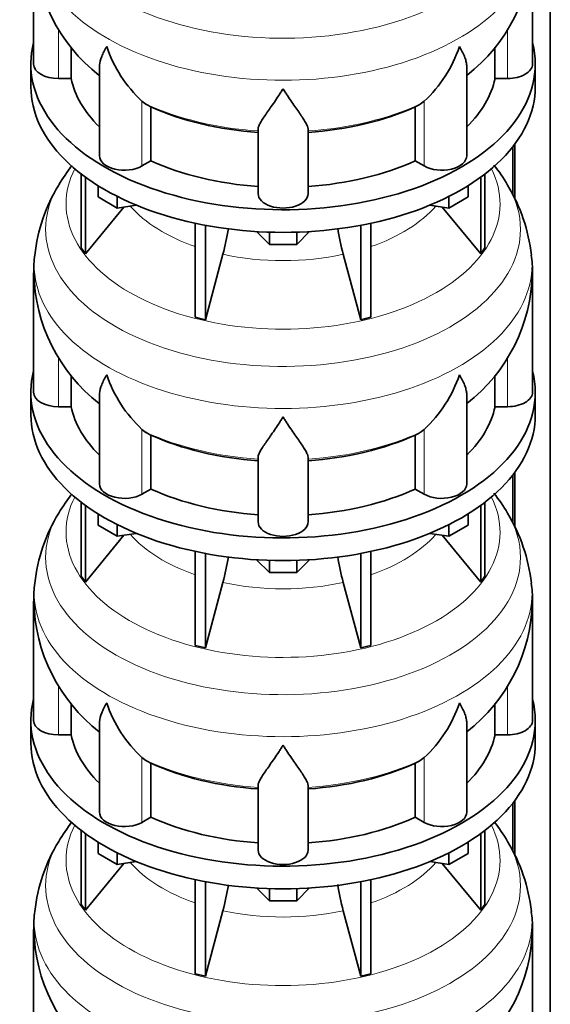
# Model space of a CAD drawing. Header units: millimetres. Extents: x 166 to 762, y -2186 to 1780.
# Tile 7 of 19: x 569 to 761, y -1343 to -988. Entities that reach past the tile are written whole.
import ezdxf

# ---------------------------------------------------------------- set-up
doc = ezdxf.new("R2010")
doc.units = ezdxf.units.MM
doc.layers.add('LOW_134-10', color=7, linetype='Continuous')
doc.layers.add('VSI134_DIFFUSORE', color=7, linetype='Continuous')

# ---------------------------------------------------------------- blocks, each defined once
blk = doc.blocks.new('SE4')
at = {"layer": 'LOW_134-10', "color": 7, "linetype": 'Continuous', "lineweight": 35}
for p, q in [((760.76, -1918.69), (760.76, -722.18)), ((747.26, -1033.47), (747.26, -1050.83)), ((748.01, -1032.48), (748.01, -1052.34)), ((747.26, -1151.86), (747.26, -1169.23)), ((748.01, -1150.87), (748.01, -1170.74)), ((747.26, -1270.25), (747.26, -1287.62)), ((748.01, -1269.26), (748.01, -1289.13))]:
    blk.add_line(p, q, dxfattribs=at)
at = {"layer": 'VSI134_DIFFUSORE', "color": 7, "linetype": 'Continuous', "lineweight": 35}
for p, q in [((574.33, -960.61), (574.33, -1003.67)), ((754.33, -1003.67), (754.33, -960.61)), ((587.86, -1008.86), (587.86, -997.56)), ((740.8, -997.55), (740.8, -1008.86)), ((573.33, -1003.67), (573.33, -1011.83)), ((598.06, -1004.6), (598.06, -1036.74)), ((730.61, -1036.74), (730.61, -1004.6)), ((755.33, -1011.83), (755.33, -1003.67)), ((583.33, -1008.86), (587.86, -1008.86)), ((740.8, -1008.86), (745.33, -1008.86)), ((614.84, -1018.11), (613.42, -1017.06)), ((616.62, -1038.56), (616.62, -1019.08)), ((712.04, -1019.08), (712.04, -1038.56)), ((715.24, -1017.06), (713.82, -1018.11)), ((655.33, -1050.43), (655.33, -1027.09)), ((673.33, -1050.43), (673.33, -1027.09)), ((613.42, -1040.41), (616.62, -1038.56)), ((712.04, -1038.56), (715.24, -1040.41)), ((591.5, -1043.33), (591.5, -1070.01)), ((737.16, -1043.33), (737.16, -1070.01)), ((593.03, -1044.48), (593.03, -1072.15)), ((597.58, -1051.59), (597.58, -1047.54)), ((731.09, -1051.59), (731.09, -1047.54)), ((735.63, -1044.48), (735.63, -1072.15)), ((604.52, -1055.6), (597.58, -1051.59)), ((604.52, -1055.6), (604.52, -1051.43)), ((611.34, -1054.54), (604.52, -1055.6)), ((724.15, -1055.6), (717.32, -1054.54)), ((724.15, -1055.6), (724.15, -1051.43)), ((731.09, -1051.59), (724.15, -1055.6)), ((593.03, -1072.15), (606.9, -1055.23)), ((721.77, -1055.23), (735.63, -1072.15)), ((632.64, -1061.08), (632.64, -1095.01)), ((636.33, -1061.82), (636.33, -1095.89)), ((692.33, -1061.82), (692.33, -1095.89)), ((696.03, -1061.08), (696.03, -1095.01)), ((659.42, -1068.73), (654.77, -1064.08)), ((659.42, -1068.73), (659.42, -1064.3)), ((673.89, -1064.08), (669.24, -1068.73)), ((669.24, -1068.73), (669.24, -1064.3)), ((669.24, -1068.73), (659.42, -1068.73)), ((591.5, -1070.01), (593.03, -1072.15)), ((636.33, -1095.89), (642.61, -1072.27)), ((686.06, -1072.27), (692.33, -1095.89)), ((735.63, -1072.15), (737.16, -1070.01)), ((574.33, -1079), (574.33, -1122.06)), ((754.33, -1122.06), (754.33, -1079)), ((632.64, -1095.01), (636.33, -1095.89)), ((692.33, -1095.89), (696.03, -1095.01)), ((587.86, -1127.26), (587.86, -1115.95)), ((740.8, -1115.95), (740.8, -1127.26)), ((573.33, -1122.06), (573.33, -1130.22)), ((755.33, -1130.22), (755.33, -1122.06)), ((598.06, -1122.99), (598.06, -1155.13)), ((730.61, -1155.13), (730.61, -1122.99)), ((583.33, -1127.26), (587.86, -1127.26)), ((740.8, -1127.26), (745.33, -1127.26)), ((614.84, -1136.51), (613.42, -1135.46)), ((715.24, -1135.46), (713.82, -1136.51)), ((616.62, -1156.95), (616.62, -1137.48)), ((712.04, -1137.48), (712.04, -1156.95)), ((655.33, -1168.83), (655.33, -1145.48)), ((673.33, -1168.83), (673.33, -1145.48)), ((613.42, -1158.8), (616.62, -1156.95)), ((712.04, -1156.95), (715.24, -1158.8)), ((591.5, -1161.73), (591.5, -1188.4)), ((593.03, -1162.87), (593.03, -1190.54)), ((735.63, -1162.87), (735.63, -1190.54)), ((737.16, -1161.73), (737.16, -1188.4)), ((597.58, -1169.99), (597.58, -1165.93)), ((731.09, -1169.99), (731.09, -1165.93)), ((604.52, -1173.99), (597.58, -1169.99)), ((604.52, -1173.99), (604.52, -1169.82)), ((724.15, -1173.99), (724.15, -1169.82)), ((731.09, -1169.99), (724.15, -1173.99)), ((593.03, -1190.54), (606.9, -1173.62)), ((611.34, -1172.94), (604.52, -1173.99)), ((724.15, -1173.99), (717.32, -1172.94)), ((721.77, -1173.62), (735.63, -1190.54)), ((632.64, -1179.47), (632.64, -1213.4)), ((636.33, -1180.21), (636.33, -1214.29)), ((659.42, -1187.12), (654.77, -1182.47)), ((659.42, -1187.12), (659.42, -1182.69)), ((673.89, -1182.47), (669.24, -1187.12)), ((669.24, -1187.12), (669.24, -1182.69)), ((692.33, -1180.21), (692.33, -1214.29)), ((696.03, -1179.47), (696.03, -1213.4)), ((591.5, -1188.4), (593.03, -1190.54)), ((669.24, -1187.12), (659.42, -1187.12)), ((735.63, -1190.54), (737.16, -1188.4)), ((636.33, -1214.29), (642.61, -1190.67)), ((686.06, -1190.67), (692.33, -1214.29)), ((574.33, -1197.4), (574.33, -1240.45)), ((754.33, -1240.45), (754.33, -1197.4)), ((632.64, -1213.4), (636.33, -1214.29)), ((692.33, -1214.29), (696.03, -1213.4)), ((587.86, -1245.65), (587.86, -1234.34)), ((740.8, -1234.34), (740.8, -1245.65)), ((573.33, -1240.45), (573.33, -1248.62)), ((598.06, -1241.39), (598.06, -1273.52)), ((730.61, -1273.52), (730.61, -1241.38)), ((755.33, -1248.62), (755.33, -1240.45)), ((583.33, -1245.65), (587.86, -1245.65)), ((740.8, -1245.65), (745.33, -1245.65)), ((614.84, -1254.9), (613.42, -1253.85)), ((616.62, -1275.35), (616.62, -1255.87)), ((712.04, -1255.87), (712.04, -1275.35)), ((715.24, -1253.85), (713.82, -1254.9)), ((655.33, -1287.22), (655.33, -1263.87)), ((673.33, -1287.22), (673.33, -1263.87)), ((613.42, -1277.19), (616.62, -1275.35)), ((712.04, -1275.35), (715.24, -1277.19)), ((591.5, -1280.12), (591.5, -1306.8)), ((593.03, -1281.27), (593.03, -1308.93)), ((735.63, -1281.27), (735.63, -1308.93)), ((737.16, -1280.12), (737.16, -1306.8)), ((597.58, -1288.38), (597.58, -1284.32)), ((731.09, -1288.38), (731.09, -1284.32)), ((604.52, -1292.38), (597.58, -1288.38)), ((604.52, -1292.38), (604.52, -1288.21)), ((724.15, -1292.38), (724.15, -1288.21)), ((731.09, -1288.38), (724.15, -1292.38)), ((593.03, -1308.93), (606.9, -1292.02)), ((611.34, -1291.33), (604.52, -1292.38)), ((724.15, -1292.38), (717.32, -1291.33)), ((721.77, -1292.02), (735.63, -1308.93)), ((632.64, -1297.87), (632.64, -1331.79)), ((636.33, -1298.61), (636.33, -1332.68)), ((692.33, -1298.61), (692.33, -1332.68)), ((696.03, -1297.87), (696.03, -1331.79)), ((659.42, -1305.52), (654.77, -1300.87)), ((659.42, -1305.52), (659.42, -1301.08)), ((673.89, -1300.87), (669.24, -1305.52)), ((669.24, -1305.52), (669.24, -1301.08)), ((591.5, -1306.8), (593.03, -1308.93)), ((669.24, -1305.52), (659.42, -1305.52)), ((735.63, -1308.93), (737.16, -1306.8)), ((636.33, -1332.68), (642.61, -1309.06)), ((686.06, -1309.06), (692.33, -1332.68)), ((574.33, -1315.79), (574.33, -1358.84)), ((754.33, -1358.84), (754.33, -1315.79)), ((632.64, -1331.79), (636.33, -1332.68)), ((692.33, -1332.68), (696.03, -1331.79))]:
    blk.add_line(p, q, dxfattribs=at)
at = {"layer": 'VSI134_DIFFUSORE', "color": 4, "linetype": 'Continuous', "lineweight": 9}
for p, q in [((583.33, -1008.86), (583.33, -991.14)), ((745.33, -1008.86), (745.33, -991.14)), ((613.42, -1040.41), (613.42, -1017.06)), ((715.24, -1040.41), (715.24, -1017.06)), ((583.33, -1127.26), (583.33, -1109.54)), ((745.33, -1127.26), (745.33, -1109.54)), ((613.42, -1158.8), (613.42, -1135.46)), ((715.24, -1158.8), (715.24, -1135.46)), ((583.33, -1245.65), (583.33, -1227.93)), ((745.33, -1245.65), (745.33, -1227.93)), ((613.42, -1277.19), (613.42, -1253.85)), ((715.24, -1277.19), (715.24, -1253.85))]:
    blk.add_line(p, q, dxfattribs=at)
at = {"layer": 'VSI134_DIFFUSORE', "color": 7, "linetype": 'Continuous', "lineweight": 35}
for centre, radius, start, end in [((635.48, -959.55), 61.07, 181.0073, 232.1188), ((693.07, -959.45), 61.21, 307.9118, 358.9081), ((645.92, -982.11), 47.73, 198.6373, 227.0857), ((682.74, -982.11), 47.73, 312.9143, 341.3628), ((622.75, -1005.72), 14.7, 237.4509, 245.3566), ((705.91, -1005.72), 14.7, 294.6434, 302.5491), ((642.92, -1082.49), 69.18, 142.3614, 149.4095), ((686.12, -1082.45), 68.89, 30.6869, 37.9612), ((634.93, -1078.84), 60.46, 148.5423, 174.0204), ((691.61, -1079.66), 62.72, 6.4911, 31.045), ((552.76, -1047.96), 93.08, 344.857, 350.6616), ((774.59, -1048.17), 91.75, 189.2314, 195.2315), ((602.98, -1077.44), 28.6, 170.1271, 183.1423), ((720.85, -1077.74), 33.45, 357.8207, 8.8734), ((635.48, -1077.94), 61.07, 181.0073, 232.1188), ((693.07, -1077.85), 61.21, 307.9118, 358.9081), ((645.92, -1100.5), 47.73, 198.6373, 227.0857), ((682.74, -1100.5), 47.73, 312.9143, 341.3628), ((622.75, -1124.11), 14.7, 237.4509, 245.3566), ((705.91, -1124.11), 14.7, 294.6434, 302.5491), ((642.92, -1200.88), 69.18, 142.3614, 149.4095), ((686.12, -1200.84), 68.89, 30.6869, 37.9612), ((634.93, -1197.24), 60.46, 148.5423, 174.0204), ((691.61, -1198.05), 62.72, 6.4911, 31.045), ((552.76, -1166.35), 93.08, 344.857, 350.6616), ((774.59, -1166.56), 91.75, 189.2314, 195.2315), ((602.98, -1195.84), 28.6, 170.1271, 183.1423), ((720.85, -1196.13), 33.45, 357.8207, 8.8734), ((635.48, -1196.33), 61.07, 181.0073, 232.1188), ((693.07, -1196.24), 61.21, 307.9118, 358.9081), ((645.92, -1218.89), 47.73, 198.6373, 227.0857), ((682.74, -1218.89), 47.73, 312.9143, 341.3628), ((622.75, -1242.51), 14.7, 237.4509, 245.3566), ((705.91, -1242.51), 14.7, 294.6434, 302.5491), ((642.92, -1319.27), 69.18, 142.3614, 149.4095), ((686.12, -1319.23), 68.89, 30.6869, 37.846), ((634.93, -1315.63), 60.46, 148.5423, 174.0204), ((691.61, -1316.44), 62.72, 6.4911, 31.045), ((552.76, -1284.74), 93.08, 344.857, 350.6616), ((774.59, -1284.95), 91.75, 189.2314, 195.2315), ((602.98, -1314.23), 28.6, 170.1271, 183.1423), ((720.85, -1314.52), 33.45, 357.8207, 8.8734), ((635.48, -1314.72), 61.07, 181.0073, 232.1188), ((693.07, -1314.63), 61.21, 307.9118, 358.9081)]:
    blk.add_arc(centre, radius, start, end, dxfattribs=at)
at = {"layer": 'VSI134_DIFFUSORE', "color": 4, "linetype": 'Continuous', "lineweight": 9}
for centre, major_axis, start_param, end_param in [((664.33, -944.89), (85.67, 0), 2.812719, 6.283185), ((664.33, -957.65), (-89.83, 0), 0, 3.208711), ((664.33, -982.19), (-79.5, 0), 0.898849, 1.457346), ((664.33, -982.19), (79.5, 0), 4.82584, 5.384336), ((664.33, -1054.09), (-78.3, 0), 0, 3.425204), ((664.33, -1054.09), (-78.3, 0), 5.999574, 6.283185), ((664.33, -1063.29), (85.67, 0), 2.812719, 6.283185), ((664.33, -1063.29), (85.67, 0), 0, 0.328472), ((664.33, -1038.98), (-61.63, 0), 0.463231, 1.030574), ((664.33, -1038.98), (61.63, 0), 5.252612, 5.819954), ((664.33, -1076.04), (-89.83, 0), 6.215825, 6.283185), ((664.33, -1076.04), (-89.83, 0), 0, 3.208711), ((664.33, -1038.98), (-61.63, 0), 1.210556, 1.931037), ((664.33, -1100.59), (-79.5, 0), 0.898849, 1.457346), ((664.33, -1100.59), (79.5, 0), 4.82584, 5.384336), ((664.33, -1172.49), (-78.3, 0), 0, 3.425204), ((664.33, -1172.49), (-78.3, 0), 5.999574, 6.283185), ((664.33, -1181.68), (85.67, 0), 2.812719, 6.283185), ((664.33, -1181.68), (85.67, 0), 0, 0.328472), ((664.33, -1157.37), (-61.63, 0), 0.463231, 1.030574), ((664.33, -1157.37), (61.63, 0), 5.252612, 5.819954), ((664.33, -1194.43), (-89.83, 0), 6.215825, 6.283185), ((664.33, -1194.43), (-89.83, 0), 0, 3.208711), ((664.33, -1157.37), (-61.63, 0), 1.210556, 1.931037), ((664.33, -1218.98), (-79.5, 0), 0.898849, 1.457346), ((664.33, -1218.98), (79.5, 0), 4.82584, 5.384336), ((664.33, -1290.88), (-78.3, 0), 0, 3.425204), ((664.33, -1290.88), (-78.3, 0), 5.999574, 6.283185), ((664.33, -1300.07), (85.67, 0), 2.812719, 6.283185), ((664.33, -1300.07), (85.67, 0), 0, 0.328472), ((664.33, -1275.76), (-61.63, 0), 0.463231, 1.030574), ((664.33, -1275.76), (61.63, 0), 5.252612, 5.819954), ((664.33, -1312.83), (-89.83, 0), 6.215825, 6.283185), ((664.33, -1312.83), (-89.83, 0), 0, 3.208711), ((664.33, -1275.76), (-61.63, 0), 1.210556, 1.931037)]:
    blk.add_ellipse(centre, major_axis=major_axis, ratio=0.57735, start_param=start_param, end_param=end_param, dxfattribs=at)
at = {"layer": 'VSI134_DIFFUSORE', "color": 7, "linetype": 'Continuous', "lineweight": 35}
for centre, major_axis, start_param, end_param in [((664.33, -1003.67), (91, 0), 2.993207, 6.283185), ((664.33, -1003.67), (91, 0), 0, 0.148386), ((583.33, -1003.67), (9, 0), 3.141593, 4.712389), ((745.33, -1003.67), (-9, 0), 1.570796, 3.141593), ((664.33, -1011.83), (-91, 0), 0, 3.141593), ((664.33, -1003.67), (-77, 0), 0.117151, 0.534109), ((664.33, -1003.67), (77, 0), 5.749077, 6.166034), ((664.33, -984.19), (-77, 0), 0.902549, 1.453645), ((664.33, -984.19), (77, 0), 4.82954, 5.380636), ((607.06, -1036.74), (9, 0), 3.141593, 5.497787), ((721.61, -1036.74), (-9, 0), 0.785398, 3.141593), ((664.33, -1003.67), (-77, 0), 0.902549, 1.453645), ((664.33, -1003.67), (77, 0), 4.82954, 5.380636), ((664.33, -1050.43), (-9, 0), 0, 3.141593), ((664.33, -1122.06), (91, 0), 2.993207, 6.283185), ((664.33, -1122.06), (91, 0), 0, 0.148386), ((583.33, -1122.06), (9, 0), 3.141593, 4.712389), ((745.33, -1122.06), (-9, 0), 1.570796, 3.141593), ((664.33, -1122.06), (-77, 0), 0.117151, 0.534109), ((664.33, -1122.06), (77, 0), 5.749077, 6.166034), ((664.33, -1130.22), (-91, 0), 0, 3.141593), ((664.33, -1102.58), (-77, 0), 0.902549, 1.453645), ((664.33, -1102.58), (77, 0), 4.82954, 5.380636), ((607.06, -1155.13), (9, 0), 3.141593, 5.497787), ((664.33, -1122.06), (-77, 0), 0.902549, 1.453645), ((664.33, -1122.06), (77, 0), 4.82954, 5.380636), ((721.61, -1155.13), (-9, 0), 0.785398, 3.141593), ((664.33, -1168.83), (-9, 0), 0, 3.141593), ((664.33, -1240.45), (91, 0), 2.993207, 6.283185), ((664.33, -1240.45), (91, 0), 0, 0.148386), ((583.33, -1240.45), (9, 0), 3.141593, 4.712389), ((745.33, -1240.45), (-9, 0), 1.570796, 3.141593), ((664.33, -1240.45), (-77, 0), 0.117151, 0.534109), ((664.33, -1240.45), (77, 0), 5.749077, 6.166034), ((664.33, -1248.62), (-91, 0), 0, 3.141593), ((664.33, -1220.98), (-77, 0), 0.902549, 1.453645), ((664.33, -1220.98), (77, 0), 4.82954, 5.380636), ((607.06, -1273.52), (9, 0), 3.141593, 5.497787), ((721.61, -1273.52), (-9, 0), 0.785398, 3.141593), ((664.33, -1240.45), (-77, 0), 0.902549, 1.453645), ((664.33, -1240.45), (77, 0), 4.82954, 5.380636), ((664.33, -1287.22), (-9, 0), 0, 3.141593)]:
    blk.add_ellipse(centre, major_axis=major_axis, ratio=0.57735, start_param=start_param, end_param=end_param, dxfattribs=at)
for points, knots in [([(598.06, -1004.61), (598.06, -1004.45), (598.06, -1004.28), (598.15, -1003.1), (598.43, -1002.05), (599.1, -1000.37), (599.37, -999.8), (599.82, -998.91), (599.98, -998.61), (600.24, -998.14), (600.37, -997.91), (600.51, -997.68), (600.6, -997.52), (600.65, -997.44), (600.69, -997.36)], [0.4586292, 0.4586292, 0.4586292, 0.4586292, 0.5, 0.5, 0.75, 0.75, 0.875, 0.875, 0.9375, 0.9375, 0.96875, 0.984375, 0.984375, 1, 1, 1, 1]), ([(730.61, -1004.61), (730.61, -1004.45), (730.6, -1004.3), (730.56, -1003.64), (730.47, -1003.12), (730.2, -1002.06), (730.02, -1001.51), (729.57, -1000.38), (729.3, -999.81), (728.84, -998.91), (728.68, -998.61), (728.43, -998.15), (728.34, -997.99), (728.16, -997.68), (728.07, -997.52), (727.97, -997.36)], [0.4604904, 0.4604904, 0.4604904, 0.4604904, 0.5, 0.5, 0.625, 0.625, 0.75, 0.75, 0.875, 0.875, 0.9375, 0.9375, 0.96875, 0.96875, 1, 1, 1, 1]), ([(664.33, -1012.58), (664.2, -1012.79), (664.07, -1013), (663.8, -1013.42), (663.67, -1013.63), (663.27, -1014.25), (663.01, -1014.65), (662.22, -1015.84), (661.7, -1016.61), (660.69, -1018.09), (660.19, -1018.8), (659.25, -1020.15), (658.8, -1020.8), (657.95, -1022.02), (657.55, -1022.6), (657.01, -1023.42), (656.84, -1023.68), (656.52, -1024.2), (656.37, -1024.45), (655.96, -1025.17), (655.73, -1025.61), (655.42, -1026.41), (655.33, -1026.77), (655.33, -1027.09)], [0, 0, 0, 0, 0.03125, 0.03125, 0.0625, 0.0625, 0.125, 0.125, 0.25, 0.25, 0.375, 0.375, 0.5, 0.5, 0.625, 0.625, 0.6875, 0.6875, 0.75, 0.75, 0.875, 0.875, 1, 1, 1, 1]), ([(673.33, -1027.09), (673.33, -1026.77), (673.24, -1026.41), (672.93, -1025.61), (672.71, -1025.17), (672.3, -1024.45), (672.15, -1024.2), (671.82, -1023.68), (671.65, -1023.42), (671.11, -1022.6), (670.72, -1022.02), (669.87, -1020.8), (669.42, -1020.16), (668.47, -1018.8), (667.98, -1018.09), (666.96, -1016.61), (666.45, -1015.85), (665.66, -1014.66), (665.4, -1014.25), (665, -1013.63), (664.86, -1013.42), (664.6, -1013), (664.46, -1012.79), (664.33, -1012.58)], [0, 0, 0, 0, 0.125, 0.125, 0.25, 0.25, 0.3125, 0.3125, 0.375, 0.375, 0.5, 0.5, 0.625, 0.625, 0.75, 0.75, 0.875, 0.875, 0.9375, 0.9375, 0.96875, 0.96875, 1, 1, 1, 1]), ([(598.06, -1123), (598.06, -1122.84), (598.06, -1122.67), (598.15, -1121.49), (598.43, -1120.44), (599.1, -1118.76), (599.37, -1118.19), (599.82, -1117.3), (599.98, -1117), (600.24, -1116.54), (600.37, -1116.3), (600.51, -1116.07), (600.6, -1115.91), (600.65, -1115.83), (600.69, -1115.75)], [0.4586292, 0.4586292, 0.4586292, 0.4586292, 0.5, 0.5, 0.75, 0.75, 0.875, 0.875, 0.9375, 0.9375, 0.96875, 0.984375, 0.984375, 1, 1, 1, 1]), ([(730.61, -1123), (730.61, -1122.84), (730.6, -1122.69), (730.56, -1122.03), (730.47, -1121.51), (730.2, -1120.45), (730.02, -1119.9), (729.57, -1118.78), (729.3, -1118.2), (728.84, -1117.3), (728.68, -1117), (728.43, -1116.54), (728.34, -1116.38), (728.16, -1116.07), (728.07, -1115.91), (727.97, -1115.75)], [0.4604904, 0.4604904, 0.4604904, 0.4604904, 0.5, 0.5, 0.625, 0.625, 0.75, 0.75, 0.875, 0.875, 0.9375, 0.9375, 0.96875, 0.96875, 1, 1, 1, 1]), ([(664.33, -1130.97), (664.2, -1131.18), (664.07, -1131.4), (663.8, -1131.82), (663.67, -1132.02), (663.27, -1132.64), (663.01, -1133.05), (662.22, -1134.24), (661.7, -1135), (660.69, -1136.48), (660.19, -1137.19), (659.25, -1138.54), (658.8, -1139.19), (657.95, -1140.41), (657.55, -1140.99), (657.01, -1141.81), (656.84, -1142.07), (656.52, -1142.59), (656.37, -1142.84), (655.96, -1143.56), (655.73, -1144), (655.42, -1144.8), (655.33, -1145.16), (655.33, -1145.48)], [0, 0, 0, 0, 0.03125, 0.03125, 0.0625, 0.0625, 0.125, 0.125, 0.25, 0.25, 0.375, 0.375, 0.5, 0.5, 0.625, 0.625, 0.6875, 0.6875, 0.75, 0.75, 0.875, 0.875, 1, 1, 1, 1]), ([(673.33, -1145.48), (673.33, -1145.16), (673.24, -1144.8), (672.93, -1144), (672.71, -1143.56), (672.3, -1142.84), (672.15, -1142.59), (671.82, -1142.08), (671.65, -1141.81), (671.11, -1140.99), (670.72, -1140.41), (669.87, -1139.19), (669.42, -1138.55), (668.47, -1137.2), (667.98, -1136.48), (666.96, -1135.01), (666.45, -1134.24), (665.66, -1133.05), (665.4, -1132.64), (665, -1132.02), (664.86, -1131.82), (664.6, -1131.4), (664.46, -1131.18), (664.33, -1130.97)], [0, 0, 0, 0, 0.125, 0.125, 0.25, 0.25, 0.3125, 0.3125, 0.375, 0.375, 0.5, 0.5, 0.625, 0.625, 0.75, 0.75, 0.875, 0.875, 0.9375, 0.9375, 0.96875, 0.96875, 1, 1, 1, 1]), ([(598.06, -1241.4), (598.06, -1241.23), (598.06, -1241.06), (598.15, -1239.88), (598.43, -1238.83), (599.1, -1237.16), (599.37, -1236.58), (599.82, -1235.69), (599.98, -1235.39), (600.24, -1234.93), (600.37, -1234.7), (600.51, -1234.46), (600.6, -1234.3), (600.65, -1234.22), (600.69, -1234.14)], [0.4586292, 0.4586292, 0.4586292, 0.4586292, 0.5, 0.5, 0.75, 0.75, 0.875, 0.875, 0.9375, 0.9375, 0.96875, 0.984375, 0.984375, 1, 1, 1, 1]), ([(730.61, -1241.39), (730.61, -1241.24), (730.6, -1241.08), (730.56, -1240.42), (730.47, -1239.91), (730.2, -1238.85), (730.02, -1238.3), (729.57, -1237.17), (729.3, -1236.59), (728.84, -1235.69), (728.68, -1235.39), (728.43, -1234.93), (728.34, -1234.77), (728.16, -1234.46), (728.07, -1234.3), (727.97, -1234.14)], [0.4604904, 0.4604904, 0.4604904, 0.4604904, 0.5, 0.5, 0.625, 0.625, 0.75, 0.75, 0.875, 0.875, 0.9375, 0.9375, 0.96875, 0.96875, 1, 1, 1, 1]), ([(664.33, -1249.36), (664.2, -1249.58), (664.07, -1249.79), (663.8, -1250.21), (663.67, -1250.42), (663.27, -1251.03), (663.01, -1251.44), (662.22, -1252.63), (661.7, -1253.39), (660.69, -1254.87), (660.19, -1255.58), (659.25, -1256.94), (658.8, -1257.58), (657.95, -1258.8), (657.55, -1259.38), (657.01, -1260.2), (656.84, -1260.47), (656.52, -1260.98), (656.37, -1261.23), (655.96, -1261.95), (655.73, -1262.39), (655.42, -1263.19), (655.33, -1263.55), (655.33, -1263.87)], [0, 0, 0, 0, 0.03125, 0.03125, 0.0625, 0.0625, 0.125, 0.125, 0.25, 0.25, 0.375, 0.375, 0.5, 0.5, 0.625, 0.625, 0.6875, 0.6875, 0.75, 0.75, 0.875, 0.875, 1, 1, 1, 1]), ([(673.33, -1263.87), (673.33, -1263.55), (673.24, -1263.19), (672.93, -1262.39), (672.71, -1261.95), (672.3, -1261.23), (672.15, -1260.98), (671.82, -1260.47), (671.65, -1260.2), (671.11, -1259.38), (670.72, -1258.8), (669.87, -1257.58), (669.42, -1256.94), (668.47, -1255.59), (667.98, -1254.88), (666.96, -1253.4), (666.45, -1252.63), (665.66, -1251.44), (665.4, -1251.03), (665, -1250.42), (664.86, -1250.21), (664.6, -1249.79), (664.46, -1249.58), (664.33, -1249.36)], [0, 0, 0, 0, 0.125, 0.125, 0.25, 0.25, 0.3125, 0.3125, 0.375, 0.375, 0.5, 0.5, 0.625, 0.625, 0.75, 0.75, 0.875, 0.875, 0.9375, 0.9375, 0.96875, 0.96875, 1, 1, 1, 1])]:
    blk.add_open_spline(points, degree=3, knots=knots, dxfattribs=at)

msp = doc.modelspace()

# ---------------------------------------------------------------- block references
msp.add_blockref('SE4', (0, 0))

doc.saveas('drawing.dxf')
